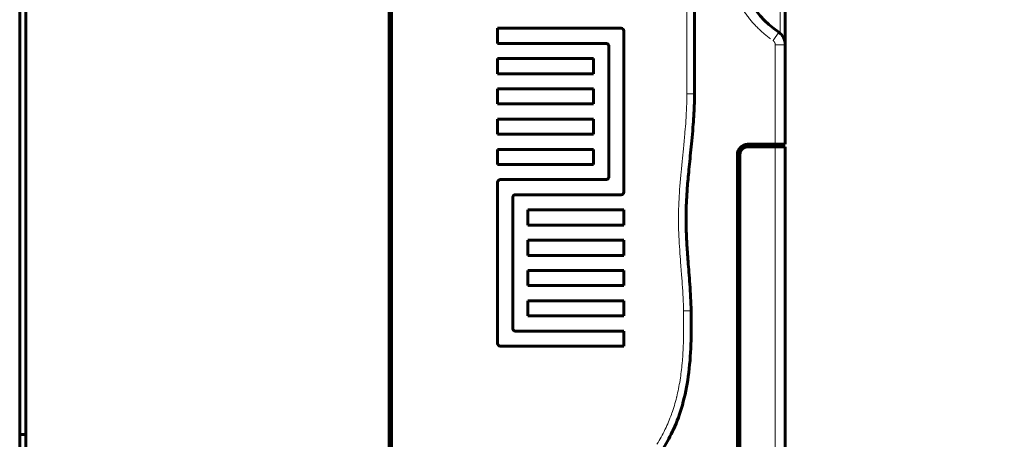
# Model space of a CAD drawing. Header units: millimetres. Extents: x 0 to 420, y 0 to 594.
# Tile 15 of 34: x 225 to 420, y 117 to 200. Entities that reach past the tile are written whole.
import ezdxf

# ---------------------------------------------------------------- set-up
doc = ezdxf.new("R2010")
doc.units = ezdxf.units.MM
doc.linetypes.add('K5LT_BASIC', pattern=[0])
doc.linetypes.add('K5LT_THIN', pattern=[0])
doc.layers.add('Системный слой', color=7, linetype='Continuous')

# ---------------------------------------------------------------- blocks, each defined once
blk = doc.blocks.new('U70')
at = {"layer": 'Системный слой', "color": 150, "linetype": 'K5LT_BASIC', "lineweight": 60, "true_color": 0x0080ff}
for p, q in [((354.26, 118.85), (354.34, 119.01)), ((354.34, 119.01), (354.41, 119.18)), ((354.19, 118.7), (354.26, 118.85))]:
    blk.add_line(p, q, dxfattribs=at)
blk = doc.blocks.new('U72')
at = {"layer": 'Системный слой', "color": 150, "linetype": 'K5LT_BASIC', "lineweight": 60, "true_color": 0x0080ff}
for p, q in [((356.42, 124.87), (356.42, 124.86)), ((356.42, 124.86), (356.42, 124.85)), ((356.42, 124.84), (356.41, 124.84)), ((356.42, 124.85), (356.42, 124.85)), ((356.42, 124.85), (356.42, 124.84)), ((356.42, 124.84), (356.42, 124.84)), ((356.42, 124.84), (356.42, 124.84)), ((356.42, 124.84), (356.42, 124.84))]:
    blk.add_line(p, q, dxfattribs=at)

msp = doc.modelspace()

# ---------------------------------------------------------------- linework, layer by layer
at = {"layer": 'Системный слой', "color": 150, "linetype": 'K5LT_BASIC', "lineweight": 60, "true_color": 0x0080ff}
for p, q in [((226.112, 288.745), (226.112, 102.745)), ((298.112, 115.745), (298.112, 275.902)), ((298.612, 115.745), (298.612, 275.745)), ((376.612, 195.492), (376.612, 265.254)), ((224.912, 258.245), (224.912, 118.245)), ((358.612, 185.745), (358.612, 258.745)), ((319.612, 198.745), (344.112, 198.745)), ((319.612, 195.745), (319.612, 198.745)), ((344.612, 198.245), (344.612, 166.245)), ((341.112, 195.745), (319.612, 195.745)), ((341.612, 169.245), (341.612, 195.245)), ((376.612, 175.745), (376.612, 195.492)), ((319.612, 189.745), (319.612, 192.745)), ((319.612, 192.745), (338.612, 192.745)), ((338.612, 192.745), (338.612, 189.745)), ((338.612, 189.745), (319.612, 189.745)), ((319.612, 186.745), (338.612, 186.745)), ((319.612, 183.745), (319.612, 186.745)), ((338.612, 186.745), (338.612, 183.745)), ((338.612, 183.745), (319.612, 183.745)), ((319.612, 180.745), (338.612, 180.745)), ((319.612, 177.745), (319.612, 180.745)), ((338.612, 180.745), (338.612, 177.745)), ((338.612, 177.745), (319.612, 177.745)), ((374.612, 175.745), (369.112, 175.745)), ((376.612, 175.745), (374.612, 175.745)), ((376.312, 175.245), (376.312, 175.745)), ((319.612, 174.745), (338.612, 174.745)), ((319.612, 171.745), (319.612, 174.745)), ((338.612, 174.745), (338.612, 171.745)), ((367.112, 173.745), (367.112, 103.745)), ((367.612, 103.745), (367.612, 173.745)), ((369.112, 175.245), (374.612, 175.245)), ((374.612, 175.245), (376.612, 175.245)), ((376.612, 175.245), (376.612, 103.745)), ((338.612, 171.745), (319.612, 171.745)), ((319.612, 136.245), (319.612, 168.245)), ((320.112, 168.745), (341.112, 168.745)), ((322.612, 165.245), (322.612, 139.245)), ((344.112, 165.745), (323.112, 165.745)), ((325.612, 162.745), (344.612, 162.745)), ((325.612, 159.745), (325.612, 162.745)), ((344.612, 162.745), (344.612, 159.745)), ((344.612, 159.745), (325.612, 159.745)), ((325.612, 156.745), (344.612, 156.745)), ((325.612, 153.745), (325.612, 156.745)), ((344.612, 156.745), (344.612, 153.745)), ((344.612, 153.745), (325.612, 153.745)), ((325.612, 150.745), (344.612, 150.745)), ((325.612, 147.745), (325.612, 150.745)), ((344.612, 150.745), (344.612, 147.745)), ((344.612, 147.745), (325.612, 147.745)), ((325.612, 144.745), (344.612, 144.745)), ((325.612, 141.745), (325.612, 144.745)), ((344.612, 144.745), (344.612, 141.745)), ((344.612, 141.745), (325.612, 141.745)), ((323.112, 138.745), (344.612, 138.745)), ((344.612, 138.745), (344.612, 135.745)), ((344.612, 135.745), (320.112, 135.745)), ((224.912, 118.245), (224.912, 115.745)), ((224.912, 118.245), (225.912, 118.245)), ((225.912, 118.245), (226.112, 118.245))]:
    msp.add_line(p, q, dxfattribs=at)
at = {"layer": 'Системный слой', "color": 7, "linetype": 'K5LT_THIN', "lineweight": 18}
for p, q in [((375.612, 197.728), (375.612, 265.155)), ((225.912, 118.245), (225.912, 258.245)), ((357.112, 185.745), (357.112, 258.745)), ((374.177, 196.317), (375.307, 197.967)), ((376.612, 195.492), (374.612, 195.492)), ((374.612, 195.492), (374.612, 175.745)), ((357.112, 185.745), (358.612, 185.745)), ((374.592, 175.745), (374.592, 175.245)), ((374.612, 175.245), (374.612, 103.745)), ((356.442, 142.722), (357.942, 142.745))]:
    msp.add_line(p, q, dxfattribs=at)
at = {"layer": 'Системный слой', "color": 150, "linetype": 'K5LT_BASIC', "lineweight": 60, "true_color": 0x0080ff}
for centre, radius, start, end in [((386.612, 214.466), 20, 180, 235.58261), ((344.112, 198.245), 0.5, 0, 90), ((373.612, 195.492), 3, 0, 55.58261), ((341.112, 195.245), 0.5, 0, 90), ((369.112, 173.745), 2, 90, 180), ((369.112, 173.745), 1.5, 90, 180), ((320.112, 168.245), 0.5, 90, 180), ((341.112, 169.245), 0.5, 270, 0), ((344.112, 166.245), 0.5, 270, 0), ((323.112, 165.245), 0.5, 90, 180), ((323.112, 139.245), 0.5, 180, 270), ((320.112, 136.245), 0.5, 180, 270)]:
    msp.add_arc(centre, radius, start, end, dxfattribs=at)
at = {"layer": 'Системный слой', "color": 7, "linetype": 'K5LT_THIN', "lineweight": 18}
for points, weights in [([(364.612, 214.466), (364.612, 207.297), (367.862, 200.898), (373.674, 196.672)], [1, 0.9254004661, 0.923169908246, 0.993308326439]), ([(374.177, 196.317), (374.446, 196.133), (374.602, 195.847), (374.611, 195.52)], [1.24327784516, 1.15052989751, 1.14775669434, 1.23495823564])]:
    msp.add_rational_spline(points, weights, degree=3, dxfattribs=at)
for points, knots in [([(356.442, 142.722), (356.429, 143.543), (356.399, 144.428), (356.352, 145.383), (356.351, 145.392), (356.312, 146.191), (356.257, 147.08), (356.188, 148.07), (356.187, 148.075), (356.141, 148.731), (356.074, 149.616), (355.986, 150.743), (355.986, 150.75), (355.883, 152.069), (355.814, 152.963), (355.778, 153.446), (355.778, 153.445), (355.704, 154.45), (355.644, 155.342), (355.598, 156.134), (355.598, 156.138), (355.542, 157.097), (355.502, 157.985), (355.476, 158.825), (355.475, 158.837), (355.454, 159.552), (355.442, 160.236), (355.441, 161.126), (355.442, 161.348), (355.451, 162.428), (355.476, 163.324), (355.518, 164.262), (355.518, 164.271), (355.589, 165.84), (355.716, 167.631), (355.9, 169.659), (355.901, 169.669), (355.969, 170.413), (356.055, 171.301), (356.16, 172.345), (356.161, 172.355), (356.246, 173.2), (356.33, 174.037), (356.421, 174.931), (356.427, 174.985), (356.539, 176.085), (356.635, 177.089), (356.722, 178.083), (356.725, 178.111), (356.797, 178.935), (356.856, 179.681), (356.906, 180.383), (356.906, 180.388), (357.043, 182.346), (357.112, 184.13), (357.112, 185.745)], [0, 0, 0, 0, 0.0620117, 0.0620117, 0.0625, 0.0625, 0.1247559, 0.1247559, 0.125, 0.125, 0.1870117, 0.1870117, 0.1875, 0.1875, 0.2497559, 0.2497559, 0.25, 0.25, 0.3120117, 0.3120117, 0.3125, 0.3125, 0.3740234, 0.3740234, 0.375, 0.375, 0.421875, 0.421875, 0.4375, 0.4375, 0.4995117, 0.4995117, 0.5, 0.5, 0.6245117, 0.6245117, 0.625, 0.625, 0.6870117, 0.6870117, 0.6875, 0.6875, 0.7460937, 0.7460937, 0.75, 0.75, 0.8203125, 0.8203125, 0.8222656, 0.8222656, 0.8745117, 0.8745117, 0.875, 0.875, 1, 1, 1, 1]), ([(351.177, 116.333), (351.751, 117.237), (352.281, 118.194), (352.784, 119.236), (352.8, 119.27), (353.267, 120.246), (353.676, 121.225), (354.066, 122.305), (354.09, 122.375), (354.474, 123.459), (354.789, 124.511), (355.07, 125.631), (355.079, 125.667), (355.348, 126.754), (355.569, 127.85), (355.756, 129.006), (355.759, 129.025), (355.932, 130.104), (356.07, 131.216), (356.178, 132.395), (356.18, 132.416), (356.278, 133.499), (356.349, 134.629), (356.397, 135.832), (356.397, 135.842), (356.438, 136.899), (356.461, 138.033), (356.466, 139.263), (356.466, 139.274), (356.47, 140.272), (356.462, 141.418), (356.442, 142.722)], [0, 0, 0, 0, 0.1210938, 0.1210938, 0.125, 0.125, 0.2421875, 0.2421875, 0.25, 0.25, 0.3710938, 0.3710938, 0.375, 0.375, 0.4980469, 0.4980469, 0.5, 0.5, 0.6230469, 0.6230469, 0.625, 0.625, 0.7490234, 0.7490234, 0.75, 0.75, 0.8740234, 0.8740234, 0.875, 0.875, 1, 1, 1, 1])]:
    msp.add_open_spline(points, degree=3, knots=knots, dxfattribs=at)
at = {"layer": 'Системный слой', "color": 150, "linetype": 'K5LT_BASIC', "lineweight": 60, "true_color": 0x0080ff}
for points, knots in [([(357.942, 142.745), (357.928, 143.625), (357.865, 145.397), (357.705, 147.949), (357.524, 150.327), (357.356, 152.45), (357.213, 154.36), (357.1, 156.085), (357.017, 157.664), (356.961, 159.172), (356.936, 160.666), (356.947, 162.174), (356.99, 163.679), (357.062, 165.189), (357.163, 166.75), (357.295, 168.437), (357.465, 170.32), (357.672, 172.407), (357.906, 174.682), (358.149, 177.141), (358.381, 179.829), (358.561, 182.72), (358.612, 184.728), (358.612, 185.745)], [0, 0, 0, 0, 0.0603088, 0.12175, 0.1765779, 0.2256891, 0.2699724, 0.3103178, 0.3467773, 0.3810377, 0.4165326, 0.4522721, 0.4876349, 0.5227184, 0.5586778, 0.5975525, 0.641406, 0.690971, 0.7438777, 0.8005622, 0.8622984, 0.9303686, 1, 1, 1, 1]), ([(352.443, 115.529), (353.198, 116.719), (354.677, 119.491), (356.399, 124.253), (357.537, 129.933), (357.996, 136.198), (357.976, 140.53), (357.942, 142.745)], [0, 0, 0, 0, 0.147635, 0.3292164, 0.5328143, 0.7599977, 1, 1, 1, 1])]:
    msp.add_open_spline(points, degree=3, knots=knots, dxfattribs=at)

# ---------------------------------------------------------------- block references
at = {"layer": 'Системный слой'}
for name in ['U72', 'U70']:
    msp.add_blockref(name, (0, 0), dxfattribs=at)

doc.saveas('drawing.dxf')
